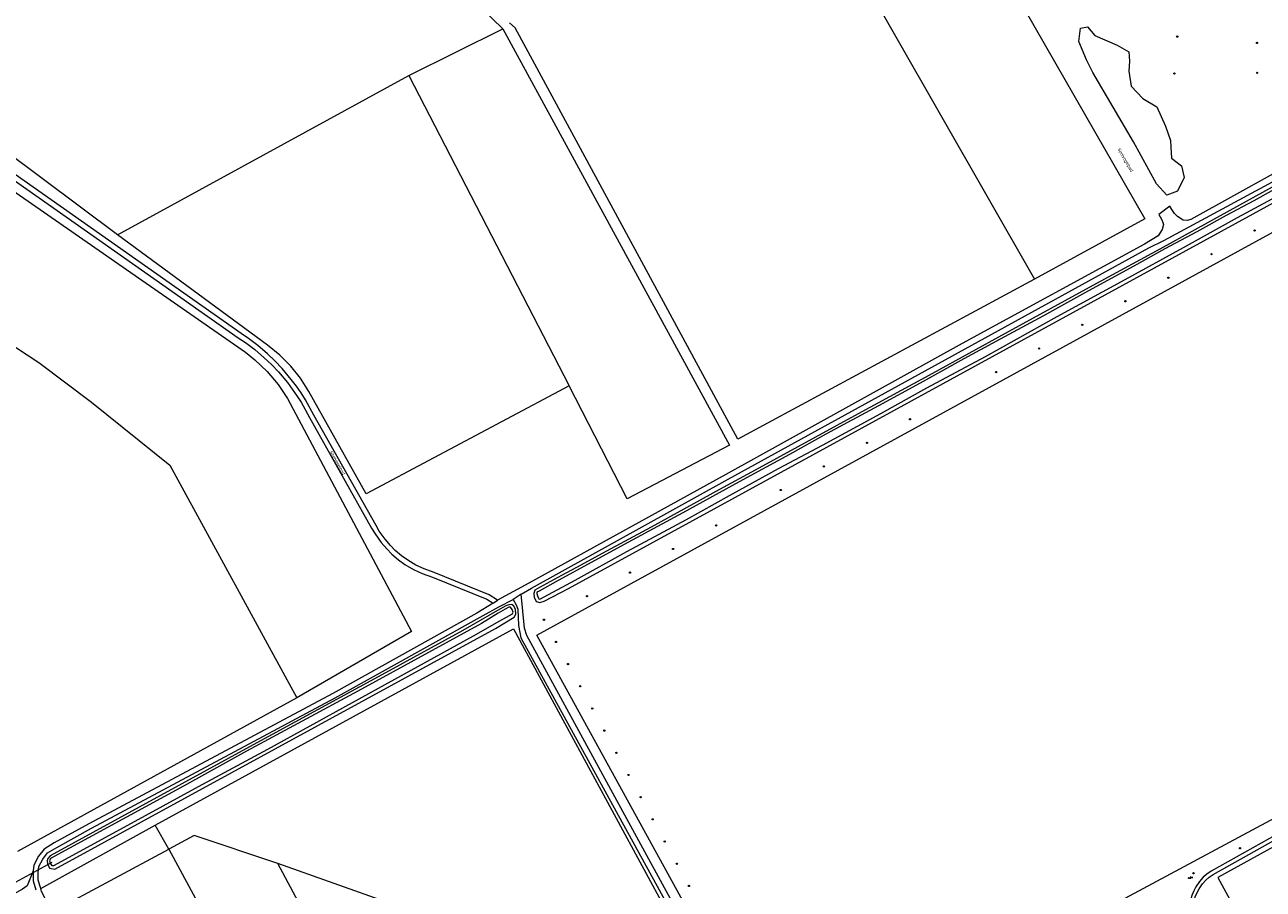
# Model space of a CAD drawing. Header units: metres. Extents: x 138165 to 154469, y 480134 to 494189.
# Tile 155 of 256: x 146785 to 147274, y 484350 to 484691. Entities that reach past the tile are written whole.
import ezdxf

# ---------------------------------------------------------------- set-up
doc = ezdxf.new("R2010")
doc.units = ezdxf.units.M
doc.header["$LTSCALE"] = 0.001
doc.header["$MEASUREMENT"] = 0
for name, color, linetype, lineweight in [('TOP-L-duiker', 7, 'Continuous', 0), ('TOP-L-topo objecten punt', 7, 'Continuous', 0), ('TOP-L-topo objecten vlak', 7, 'Continuous', 0), ('TOP-T-topo huisnummering naamgeving', 7, 'Continuous', 0)]:
    doc.layers.add(name, color=color, linetype=linetype, lineweight=lineweight)
doc.styles.add('Style-INTL_ISO', font='INTL_ISO.shx')
doc.styles.add('Style-STANDARD', font='STANDARD.shx')

# ---------------------------------------------------------------- blocks, each defined once
blk = doc.blocks.new('24')
at = {"layer": 'TOP-L-topo objecten punt', "color": 7, "linetype": 'Continuous', "lineweight": 0}
for radius in [0.025, 0.0182, 0.0115, 0.005]:
    blk.add_circle((0, 0), radius, dxfattribs=at)
blk = doc.blocks.new('304')
at = {"layer": 'TOP-L-topo objecten punt', "color": 7, "linetype": 'Continuous', "lineweight": 0}
blk.add_circle((0, 0), 0.0225, dxfattribs=at)
at = {"layer": 'TOP-L-topo objecten punt', "color": 7, "linetype": 'Continuous', "lineweight": 0, "style": 'Style-STANDARD'}
blk.add_text('ZM', height=0.054, dxfattribs=at).set_placement((0.043, 0))

msp = doc.modelspace()

# ---------------------------------------------------------------- linework, layer by layer
at = {"layer": 'TOP-L-duiker', "flags": 128}
msp.add_lwpolyline([(146795.96, 484360.29), (146781.39, 484352.35)], dxfattribs=at)
at = {"layer": 'TOP-L-topo objecten vlak', "flags": 128}
for points in [[(146925.02, 484770.46), (146965.65, 484697.65), (146974.03, 484689.45)], [(147154.23, 484745.18), (147180.25, 484696.97), (147227.58, 484614.4), (147184.08, 484590.6)], [(147109.76, 484720.61), (147184.08, 484590.6)], [(146688.23, 484694.85), (146869.57, 484567.52), (146872.4, 484565.59), (146876.06, 484562.83), (146879.8, 484559.64), (146882.65, 484556.91), (146885.4, 484554.03), (146888.95, 484549.82), (146890.91, 484547.21), (146892.69, 484544.64), (146894.36, 484542.02), (146897.69, 484535.98), (146922.23, 484492.36), (146923.58, 484490.07), (146925.97, 484486.71), (146928.19, 484484.12), (146930.22, 484482.09), (146932.85, 484479.84), (146935.42, 484477.99), (146938.77, 484475.98), (146942.17, 484474.36), (146946.22, 484472.91), (146967.71, 484464.27), (146970.2, 484462.69)], [(146937, 484671.03), (146974.03, 484689.45)], [(146974.03, 484689.45), (147063.56, 484525.1), (147023.22, 484503.93), (147000.32, 484548.52)], [(147184.08, 484590.6), (147066.93, 484527.5), (146978.9, 484689.91), (146976.73, 484691.92)], [(147207.14, 484672.25), (147204.62, 484677.29), (147201.56, 484684.5), (147202.28, 484689.72), (147204.98, 484690.26), (147207.86, 484686.84), (147216.69, 484683.06), (147221.37, 484680.36), (147221.55, 484676.76), (147221.37, 484672.79), (147222.27, 484666.85), (147226.78, 484661.98), (147232.36, 484658.74), (147235.78, 484651), (147237.76, 484645.41), (147237.94, 484642.71), (147238.12, 484638.39), (147242.09, 484635.33), (147243.17, 484630.82), (147240.47, 484625.42), (147236.32, 484623.8), (147232.18, 484628.3), (147223.17, 484644.87), (147207.14, 484672.25)], [(146821.87, 484608.09), (146937, 484671.03)], [(146937, 484671.03), (147000.32, 484548.52)], [(146739.49, 484654.13), (146872.48, 484561.8), (146876.17, 484558.83), (146880.99, 484554.19), (146885.3, 484549.08), (146889.05, 484543.53), (146938.05, 484451.51), (146892.67, 484425.32)], [(146821.87, 484608.09), (146762.22, 484652.63)], [(146971.96, 484463.94), (146968.63, 484466.06), (146946.93, 484474.78), (146942.93, 484476.21), (146939.72, 484477.74), (146936.52, 484479.66), (146934.09, 484481.41), (146931.58, 484483.56), (146929.65, 484485.48), (146927.55, 484487.94), (146925.27, 484491.16), (146923.97, 484493.36), (146899.44, 484536.95), (146896.08, 484543.04), (146894.36, 484545.75), (146892.53, 484548.38), (146890.51, 484551.06), (146886.89, 484555.36), (146884.07, 484558.33), (146881.14, 484561.12), (146877.31, 484564.39), (146873.56, 484567.22), (146870.71, 484569.16), (146758.64, 484647.86)], [(147300.73, 484647.13), (147300.01, 484645.45), (147297.91, 484643.35), (147295.14, 484641.62), (147245.83, 484614.25), (147244.4, 484613.82), (147242.79, 484613.88), (147240.48, 484615.37), (147239.3, 484616.62), (147238.24, 484618.11), (147237.49, 484619.48), (147233.2, 484616.18), (147234.2, 484614.38), (147234.63, 484613.38), (147235.01, 484612.2), (147234.45, 484610.27), (147232.95, 484607.77), (147227.47, 484604.4), (147155.47, 484565.21), (147062.1, 484513.45), (146984.36, 484470.67), (146971.96, 484463.94)], [(146981.33, 484466.3), (146985.36, 484468.67), (147063.06, 484511.7), (147229.23, 484603.08), (147235.19, 484605.92), (147294.68, 484638.08), (147294.9, 484638.19), (147295.77, 484638.58), (147296.69, 484638.88), (147297.62, 484639.08), (147298.58, 484639.18), (147299.54, 484639.18), (147300.49, 484639.08), (147301.43, 484638.88), (147302.34, 484638.58), (147307.07, 484636.23)], [(147292.04, 484634.72), (147261.26, 484617.76), (147233.59, 484602.44), (147207.11, 484588.18), (147172.43, 484569.16), (147143.8, 484553.44), (147114.37, 484537.48), (147073.68, 484515.16), (147059.67, 484507.55), (147032.64, 484492.78), (147013.3, 484482.28), (147004.81, 484477.68), (146997.25, 484473.65), (146988.48, 484468.89), (146986.71, 484467.83), (146986.25, 484466.53), (146986.48, 484465.07), (146987.27, 484463.37), (146988.64, 484462.98), (146990.43, 484463.52), (147000, 484468.52), (147057.58, 484500), (147302.35, 484633.92)], [(147288.89, 484631.67), (147270.74, 484621.56), (147259.77, 484615.75), (147248.12, 484609.35), (147235.52, 484602.66), (147223.28, 484595.83), (147205.41, 484586.1), (147187.57, 484576.22), (147170.55, 484566.92), (147156.18, 484559.17), (147138.84, 484549.58), (147122.42, 484540.59), (147101.61, 484529.44), (147087.28, 484521.44), (147067.39, 484510.58), (147045.13, 484498.44), (147025.1, 484487.57), (146995.9, 484471.61), (146988.36, 484467.51), (146987.51, 484467.01), (146987.44, 484466.48), (146987.69, 484465.59), (146988.11, 484464.64), (146988.29, 484464.39), (146988.68, 484464.29), (147002.66, 484471.82), (147023.01, 484483.11), (147046.54, 484495.75), (147063.64, 484505.16), (147082.96, 484515.85), (147100.26, 484525.05), (147123.34, 484537.58), (147141.53, 484547.7), (147164.74, 484560.16), (147192.95, 484575.87), (147219.81, 484590.49), (147242.92, 484603.12), (147264.19, 484614.94), (147279.58, 484623.26)], [(146995.7, 484454.57), (147306.05, 484624.49), (147404.75, 484445.28), (147092.14, 484277.66), (147084.46, 484273.54), (146987.55, 484450.11), (146995.7, 484454.57)], [(147000.32, 484548.52), (146920.15, 484505.9), (146897.45, 484546.32), (146894.12, 484551.49), (146890.27, 484556.28), (146885.93, 484560.64), (146881.17, 484564.52), (146821.87, 484608.09)], [(146703.35, 484511.07), (146750.84, 484583.92), (146790.74, 484557.79), (146811.64, 484542.14), (146842.53, 484517.18), (146892.67, 484425.32)], [(146791.54, 484350.06), (146790.51, 484353.33), (146790.51, 484356.32), (146790.78, 484358.7), (146792.39, 484361.66), (146794.27, 484364.07), (146797.88, 484366.29), (146811.54, 484373.85), (146907.88, 484425.33), (146966.32, 484457.84), (146972.52, 484461.21), (146978.09, 484464.21)], [(146970.2, 484462.69), (146971.96, 484463.94)], [(146981.33, 484466.3), (146978.09, 484464.21)], [(146978.09, 484464.21), (146979.29, 484461.99), (146979.99, 484460.36), (146980.31, 484453.89), (146981.16, 484449.08), (147080.9, 484267.48), (147082.36, 484265.44), (147084.03, 484263.79), (147085.98, 484262.41), (147087.91, 484261.45), (147091.04, 484260.57), (147093.66, 484260.39), (147097.13, 484260.88), (147098.4, 484261.34), (147101.4, 484262.95), (147103.19, 484263.93), (147182.9, 484308.2), (147244.54, 484341.41)], [(147245.32, 484344.1), (147181.94, 484309.95), (147102.23, 484265.68), (147097.16, 484263.2), (147094.62, 484262.42), (147092.45, 484262.3), (147089.66, 484262.74), (147088.04, 484263.43), (147086.94, 484263.99), (147084.92, 484265.41), (147082.99, 484267.77), (146983.57, 484449.93), (146982.68, 484452.9), (146981.33, 484466.3)], [(146970.2, 484462.69), (146963.8, 484458.73), (146906.92, 484427.08), (146810.59, 484375.61), (146796.87, 484368.02), (146792.91, 484365.59), (146790.71, 484362.76), (146788.83, 484359.31), (146788.58, 484357.03)], [(146797.14, 484357.62), (146971.22, 484452.77), (146978.58, 484457.2), (146979.23, 484458.38), (146979.02, 484460.37), (146978.45, 484461.56), (146977.61, 484462.13), (146976.43, 484462.1), (146975.26, 484461.69), (146971.97, 484459.83), (146958.22, 484451.89), (146926.23, 484434.38), (146874.07, 484405.92), (146795.24, 484362.94), (146794.33, 484361.87), (146794.09, 484360.92), (146794.21, 484359.83), (146794.96, 484358.06), (146797.14, 484357.62)], [(146795.96, 484359.09), (146796.76, 484359.15), (146826, 484375.02), (146853.87, 484390.37), (146881.22, 484405.06), (146931.36, 484432.73), (146962.49, 484449.77), (146972.88, 484455.69), (146977.82, 484458.48), (146978.21, 484459.09), (146977.73, 484460.26), (146977.06, 484461.17), (146976.46, 484461.09), (146974.96, 484460.35), (146972.21, 484458.74), (146965.61, 484454.71), (146916.75, 484427.98), (146872.86, 484404.24), (146847.88, 484390.39), (146795.41, 484361.88), (146795.01, 484360.98), (146795.39, 484359.76), (146795.96, 484359.09)], [(146836.74, 484375.03), (146978.32, 484452.54), (147059.33, 484303.05)], [(147414.91, 484445.37), (147404.02, 484439.99), (147374.19, 484423.58), (147345.94, 484408.49), (147253.84, 484356.87), (147252.1, 484355.66), (147250.64, 484354.47), (147249.18, 484352.78), (147247.83, 484350.67), (147246.92, 484349.08), (147246.15, 484347.23), (147245.32, 484344.1)], [(147247.14, 484345.1), (147247.57, 484346.75), (147248.27, 484348.41), (147249.11, 484349.89), (147250.38, 484351.88), (147251.69, 484353.39), (147253.01, 484354.47), (147254.63, 484355.6), (147346.66, 484407.17), (147374.91, 484422.26), (147404.71, 484438.66), (147415.63, 484444.05)], [(147491.98, 484286.9), (147408.61, 484438.28), (147256.45, 484354.32), (147283.07, 484305.75), (147334.13, 484212.79), (147385.18, 484120.61)], [(146892.67, 484425.32), (146782.35, 484364.67)], [(146791.54, 484350.06), (146836.74, 484375.03)], [(146842.19, 484365.52), (146836.74, 484375.03)], [(146885.2, 484359.93), (146852.13, 484371.02), (146842.19, 484365.52)], [(146796.03, 484340.79), (146842.19, 484365.52)], [(146842.19, 484365.52), (146923.61, 484214.81)], [(146788.58, 484357.03), (146786.22, 484351.09), (146784.4, 484349.83), (146732.98, 484321.4), (146732.27, 484321.32), (146731.85, 484321.89)], [(146788.58, 484357.03), (146788.51, 484356.43), (146788.51, 484353.02), (146789.63, 484349.45)], [(146986.84, 484270.76), (146951.93, 484336.27), (146885.2, 484359.93)], [(146939.67, 484258.1), (146885.2, 484359.93)], [(146796.03, 484340.79), (146794.48, 484343.72), (146791.9, 484348.89), (146791.54, 484350.06)]]:
    msp.add_lwpolyline(points, dxfattribs=at)

# ---------------------------------------------------------------- block references
at = {"layer": 'TOP-L-topo objecten punt', "xscale": 10, "yscale": 10, "zscale": 10}
for name, p in [('24', (147240.44, 484686.41)), ('24', (147271.92, 484683.93)), ('24', (147239.3, 484671.86)), ('24', (147272, 484672.12)), ('24', (147270.97, 484609.85)), ('24', (147253.96, 484600.53)), ('24', (147236.95, 484591.22)), ('24', (147219.94, 484581.91)), ('24', (147202.92, 484572.59)), ('24', (147185.91, 484563.28)), ('24', (147168.9, 484553.96)), ('24', (147134.88, 484535.33)), ('24', (147117.87, 484526.02)), ('24', (147100.86, 484516.71)), ('24', (147083.84, 484507.39)), ('24', (147058.33, 484493.42)), ('24', (147041.31, 484484.1)), ('24', (147024.3, 484474.79)), ('24', (147007.29, 484465.48)), ('24', (146990.28, 484456.16)), ('24', (146995.05, 484447.41)), ('24', (146999.83, 484438.65)), ('24', (147004.6, 484429.89)), ('24', (147009.38, 484421.13)), ('24', (147014.15, 484412.38)), ('24', (147018.92, 484403.62)), ('24', (147023.7, 484394.86)), ('24', (147028.47, 484386.1)), ('24', (147033.24, 484377.34)), ('24', (147038.02, 484368.59)), ('24', (147265.22, 484365.93)), ('24', (147042.79, 484359.83)), ('24', (147246.83, 484356.07)), ('24', (147047.57, 484351.07)), ('304', (147245.06, 484354.15))]:
    msp.add_blockref(name, p, dxfattribs=at)

# ---------------------------------------------------------------- texts
at = {"layer": 'TOP-T-topo huisnummering naamgeving', "style": 'Style-INTL_ISO'}
for rotation, p in [(299.8, (147216.82, 484642)), (299.4, (146905.6, 484522.46))]:
    msp.add_text('Spotvogelpad', height=1.25, rotation=rotation, dxfattribs=at).set_placement(p)

doc.saveas('drawing.dxf')
